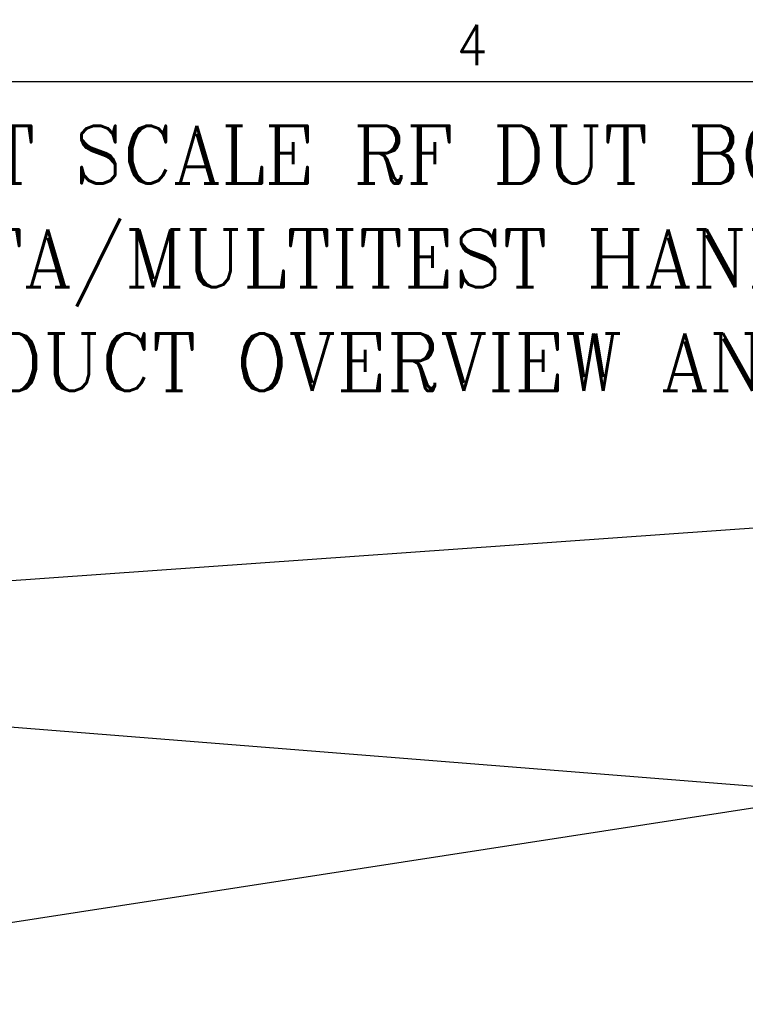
# Model space of a CAD drawing. Header units: inches. Extents: x -399 to 442, y -299 to 295.
# Tile 61 of 68: x -71 to -8, y 208 to 294. Entities that reach past the tile are written whole.
import ezdxf

# ---------------------------------------------------------------- set-up
doc = ezdxf.new("R2010")
doc.units = ezdxf.units.IN
doc.layers.add('1', color=7, linetype='Continuous')
doc.styles.add('CONVERTER_11', font='txt.shx', dxfattribs={"width": 0.9})
doc.styles.add('CONVERTER_12', font='complex.shx', dxfattribs={"width": 0.973})
doc.dimstyles.get("Standard").update_dxf_attribs({"dimtxt": 0.18, "dimasz": 0.18, "dimexe": 0.18, "dimexo": 0.0625, "dimgap": 0.09, "dimtad": 0, "dimtih": 1, "dimtoh": 1, "dimdec": 4, "dimzin": 0, "dimdsep": 46, "dimtxsty": 'Standard', "dimcen": 0.09, "dimadec": 0, "dimazin": 0, "dimtfac": 1, "dimtdec": 4, "dimtofl": 0, "dimtmove": 0, "dimatfit": 3, "dimfxl": 1, "dimtolj": 1, "dimtzin": 0, "dimarcsym": 0})

# ---------------------------------------------------------------- blocks, each defined once
blk = doc.blocks.new('Drawing_Grid_Zones__405', base_point=(-392.397, -292.923))
at = {"layer": '1', "color": 4, "insert": (-31.428, 291.552), "char_height": 3.5, "attachment_point": 5, "line_spacing_factor": 1.080432, "style": 'CONVERTER_11'}
blk.add_mtext('4', dxfattribs=at)
blk = doc.blocks.new('A1_Size_Verigy_Frame__407', base_point=(-392.397, -292.923))
at = {"layer": '1', "color": 7, "linetype": 'Continuous'}
blk.add_line((432.903, 288.377), (-389.397, 288.377), dxfattribs=at)
at = {"layer": '1'}
blk.add_blockref('Drawing_Grid_Zones__405', (-392.397, -292.923), dxfattribs=at)
blk = doc.blocks.new('gen1', base_point=(-147.5, 38.75))
at = {"layer": '1', "color": 1, "insert": (-108.75, 326.93), "char_height": 6.25, "attachment_point": 7, "line_spacing_factor": 1.080432, "style": 'CONVERTER_12'}
blk.add_mtext('PORT SCALE RF DUT BOARD SETUP FOR SEGMENTED BRIDGE ADAPTER FOR\\PDELTA/MULTITEST HANDLER\\PPRODUCT OVERVIEW AND ASSEMBLY INSTRUCTION', dxfattribs=at)
at = {"layer": '1', "color": 3, "linetype": 'Continuous', "has_arrowhead": 0}
for points in [[(-118.92, 304.26), (1.09, 312.8)], [(-220.37, 251.82), (-128.63, 293.66), (1.09, 283.28)], [(-138.8, 261.66), (1.09, 283.28)]]:
    blk.add_leader(points, dimstyle='Standard', dxfattribs=at)

msp = doc.modelspace()

# ---------------------------------------------------------------- block references
msp.add_blockref('A1_Size_Verigy_Frame__407', (-392.397, -292.923))
at = {"xscale": 0.8, "yscale": 0.8, "zscale": 0.8}
msp.add_blockref('gen1', (-118, 31), dxfattribs=at)

doc.saveas('drawing.dxf')
